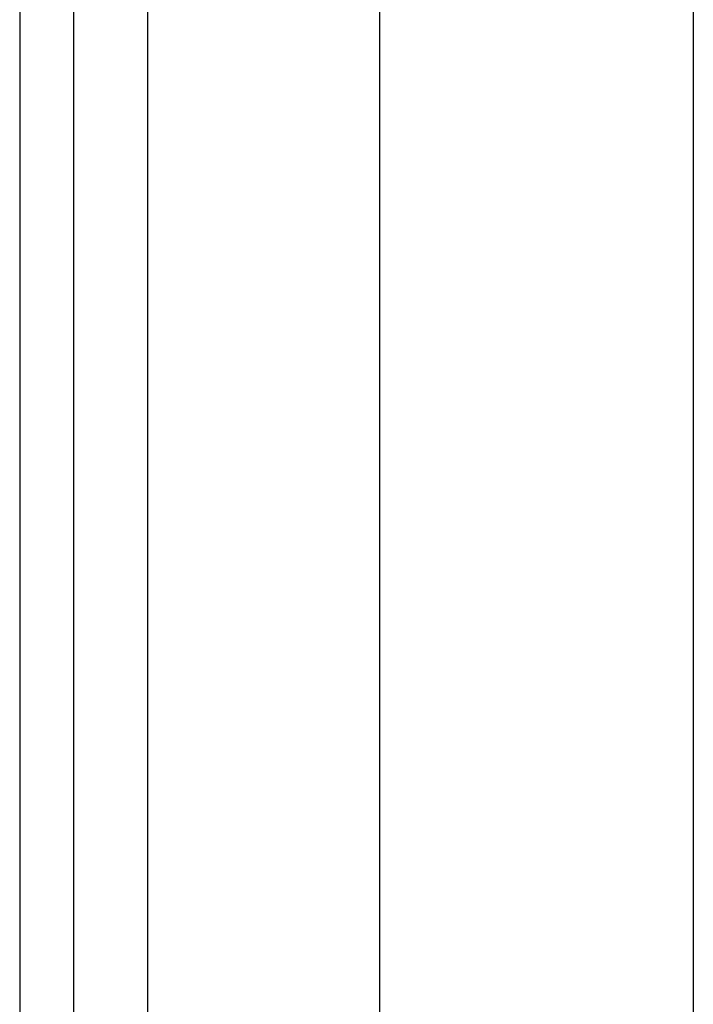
# Model space of a CAD drawing. Header units: inches. Extents: x 5 to 147, y 9 to 79.
# Tile 42 of 95: x 4.72 to 5.566, y 55.98 to 57.216. Entities that reach past the tile are written whole.
import ezdxf

# ---------------------------------------------------------------- set-up
doc = ezdxf.new("R2010")
doc.units = ezdxf.units.IN
doc.header["$MEASUREMENT"] = 0
doc.layers.add('Visible Edges(ANSI)', color=7, linetype='Continuous', lineweight=25)
doc.layers.add('Visible Tangent Edges(ANSI)', color=7, linetype='Continuous', lineweight=25)

msp = doc.modelspace()

# ---------------------------------------------------------------- linework, layer by layer
at = {"layer": 'Visible Edges(ANSI)'}
for p, q in [((4.7205, 59.5151), (4.7205, 24.0341)), ((4.7885, 24.0341), (4.7885, 59.5151)), ((5.1725, 55.809), (5.1725, 58.8577)), ((5.5662, 58.8577), (5.5662, 55.8099))]:
    msp.add_line(p, q, dxfattribs=at)
at = {"layer": 'Visible Tangent Edges(ANSI)'}
msp.add_line((4.8815, 24.0341), (4.8815, 59.5151), dxfattribs=at)

doc.saveas('drawing.dxf')
